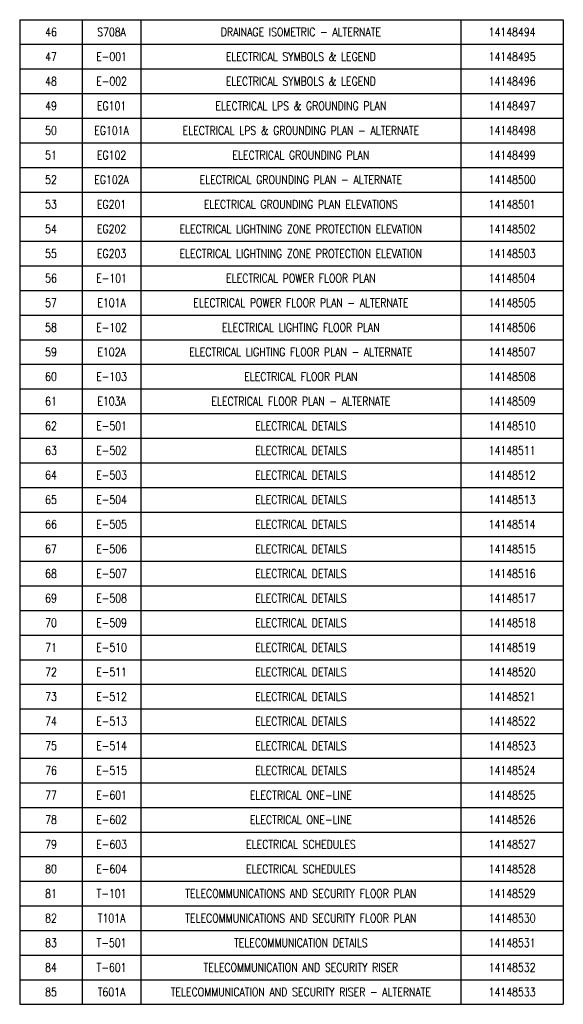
# Model space of a CAD drawing. Header units: inches. Extents: x 16.2 to 24.2, y 4.1 to 18.5.
import ezdxf

# ---------------------------------------------------------------- set-up
doc = ezdxf.new("R2010")
doc.units = ezdxf.units.IN
doc.header["$MEASUREMENT"] = 0
doc.layers.add('G-ANNO-TEXT', color=2, linetype='Continuous', lineweight=25)
doc.styles.add('ROMANS', font='ROMANS.shx', dxfattribs={"width": 0.8})
doc.styles.get("Standard").update_dxf_attribs({"font": 'romans.shx', "width": 0.8})

# ---------------------------------------------------------------- blocks, each defined once
blk = doc.blocks.new('*T10')
at = {"layer": 'G-ANNO-TEXT', "color": 0, "linetype": 'ByBlock', "lineweight": -2, "transparency": 16777216}
for p, q in [((0, 0), (7.952, 0)), ((0, 0), (0, -14.4)), ((0.916, 0), (0.916, -14.4)), ((1.772, 0), (1.772, -14.4)), ((6.455, 0), (6.455, -14.4)), ((7.952, 0), (7.952, -14.4)), ((0, -0.36), (7.952, -0.36)), ((0, -0.72), (7.952, -0.72)), ((0, -1.08), (7.952, -1.08)), ((0, -1.44), (7.952, -1.44)), ((0, -1.8), (7.952, -1.8)), ((0, -2.16), (7.952, -2.16)), ((0, -2.52), (7.952, -2.52)), ((0, -2.88), (7.952, -2.88)), ((0, -3.24), (7.952, -3.24)), ((0, -3.6), (7.952, -3.6)), ((0, -3.96), (7.952, -3.96)), ((0, -4.32), (7.952, -4.32)), ((0, -4.68), (7.952, -4.68)), ((0, -5.04), (7.952, -5.04)), ((0, -5.4), (7.952, -5.4)), ((0, -5.76), (7.952, -5.76)), ((0, -6.12), (7.952, -6.12)), ((0, -6.48), (7.952, -6.48)), ((0, -6.84), (7.952, -6.84)), ((0, -7.2), (7.952, -7.2)), ((0, -7.56), (7.952, -7.56)), ((0, -7.92), (7.952, -7.92)), ((0, -8.28), (7.952, -8.28)), ((0, -8.64), (7.952, -8.64)), ((0, -9), (7.952, -9)), ((0, -9.36), (7.952, -9.36)), ((0, -9.72), (7.952, -9.72)), ((0, -10.08), (7.952, -10.08)), ((0, -10.44), (7.952, -10.44)), ((0, -10.8), (7.952, -10.8)), ((0, -11.16), (7.952, -11.16)), ((0, -11.52), (7.952, -11.52)), ((0, -11.88), (7.952, -11.88)), ((0, -12.24), (7.952, -12.24)), ((0, -12.6), (7.952, -12.6)), ((0, -12.96), (7.952, -12.96)), ((0, -13.32), (7.952, -13.32)), ((0, -13.68), (7.952, -13.68)), ((0, -14.04), (7.952, -14.04)), ((0, -14.4), (7.952, -14.4))]:
    blk.add_line(p, q, dxfattribs=at)
at = {"layer": 'G-ANNO-TEXT', "transparency": 16777216, "char_height": 0.125, "attachment_point": 5, "style": 'ROMANS'}
for s, insert, width in [('46', (0.458, -0.18), 0.7964), ('DRAINAGE ISOMETRIC - ALTERNATE', (4.113, -0.18), 4.5633), ('{\\C0;14148494}', (7.203, -0.18), 1.37706), ('47', (0.458, -0.54), 0.7964), ('ELECTRICAL SYMBOLS & LEGEND', (4.113, -0.54), 4.5633), ('{\\C0;14148495}', (7.203, -0.54), 1.37706), ('48', (0.458, -0.9), 0.7964), ('ELECTRICAL SYMBOLS & LEGEND', (4.113, -0.9), 4.5633), ('{\\C0;14148496', (7.203, -0.9), 1.37706), ('49', (0.458, -1.26), 0.7964), ('ELECTRICAL LPS & GROUNDING PLAN', (4.113, -1.26), 4.5633), ('{\\C0;14148497', (7.203, -1.26), 1.37706), ('50', (0.458, -1.62), 0.7964), ('ELECTRICAL LPS & GROUNDING PLAN - ALTERNATE', (4.113, -1.62), 4.5633), ('{\\C0;14148498', (7.203, -1.62), 1.37706), ('51', (0.458, -1.98), 0.7964), ('EG102', (1.344, -1.98), 0.73511), ('ELECTRICAL GROUNDING PLAN', (4.113, -1.98), 4.5633), ('{\\C0;14148499', (7.203, -1.98), 1.37706), ('52', (0.458, -2.34), 0.7964), ('EG102A', (1.344, -2.34), 0.73511), ('ELECTRICAL GROUNDING PLAN - ALTERNATE', (4.113, -2.34), 4.5633), ('{\\C0;14148500', (7.203, -2.34), 1.37706), ('53', (0.458, -2.7), 0.7964), ('EG201', (1.344, -2.7), 0.73511), ('ELECTRICAL GROUNDING PLAN ELEVATIONS', (4.113, -2.7), 4.5633), ('{\\C0;14148501', (7.203, -2.7), 1.37706), ('54', (0.458, -3.06), 0.7964), ('EG202', (1.344, -3.06), 0.73511), ('ELECTRICAL LIGHTNING ZONE PROTECTION ELEVATION', (4.113, -3.06), 4.5633), ('{\\C0;14148502', (7.203, -3.06), 1.37706), ('55', (0.458, -3.42), 0.7964), ('EG203', (1.344, -3.42), 0.73511), ('ELECTRICAL LIGHTNING ZONE PROTECTION ELEVATION ', (4.113, -3.42), 4.5633), ('{\\C0;14148503', (7.203, -3.42), 1.37706), ('56', (0.458, -3.78), 0.7964), ('E-101', (1.344, -3.78), 0.73511), ('ELECTRICAL POWER FLOOR PLAN', (4.113, -3.78), 4.5633), ('{\\C0;14148504', (7.203, -3.78), 1.37706), ('57', (0.458, -4.14), 0.7964), ('E101A', (1.344, -4.14), 0.73511), ('ELECTRICAL POWER FLOOR PLAN - ALTERNATE', (4.113, -4.14), 4.5633), ('{\\C0;14148505', (7.203, -4.14), 1.37706), ('58', (0.458, -4.5), 0.7964), ('E-102', (1.344, -4.5), 0.73511), ('ELECTRICAL LIGHTING FLOOR PLAN', (4.113, -4.5), 4.5633), ('{\\C0;14148506', (7.203, -4.5), 1.37706), ('59', (0.458, -4.86), 0.7964), ('E102A', (1.344, -4.86), 0.73511), ('ELECTRICAL LIGHTING FLOOR PLAN - ALTERNATE', (4.113, -4.86), 4.5633), ('{\\C0;14148507', (7.203, -4.86), 1.37706), ('60', (0.458, -5.22), 0.7964), ('E-103', (1.344, -5.22), 0.73511), ('ELECTRICAL FLOOR PLAN', (4.113, -5.22), 4.5633), ('{\\C0;14148508', (7.203, -5.22), 1.37706), ('61', (0.458, -5.58), 0.7964), ('E103A', (1.344, -5.58), 0.73511), ('ELECTRICAL FLOOR PLAN - ALTERNATE', (4.113, -5.58), 4.5633), ('{\\C0;14148509', (7.203, -5.58), 1.37706), ('62', (0.458, -5.94), 0.7964), ('E-501', (1.344, -5.94), 0.73511), ('ELECTRICAL DETAILS', (4.113, -5.94), 4.5633), ('{\\C0;14148510', (7.203, -5.94), 1.37706), ('63', (0.458, -6.3), 0.7964), ('E-502', (1.344, -6.3), 0.73511), ('ELECTRICAL DETAILS', (4.113, -6.3), 4.5633), ('{\\C0;14148511', (7.203, -6.3), 1.37706), ('64', (0.458, -6.66), 0.7964), ('E-503', (1.344, -6.66), 0.73511), ('ELECTRICAL DETAILS', (4.113, -6.66), 4.5633), ('{\\C0;14148512', (7.203, -6.66), 1.37706), ('65', (0.458, -7.02), 0.7964), ('E-504', (1.344, -7.02), 0.73511), ('ELECTRICAL DETAILS', (4.113, -7.02), 4.5633), ('{\\C0;14148513', (7.203, -7.02), 1.37706), ('66', (0.458, -7.38), 0.7964), ('E-505', (1.344, -7.38), 0.73511), ('ELECTRICAL DETAILS', (4.113, -7.38), 4.5633), ('{\\C0;14148514', (7.203, -7.38), 1.37706), ('67', (0.458, -7.74), 0.7964), ('E-506', (1.344, -7.74), 0.73511), ('ELECTRICAL DETAILS', (4.113, -7.74), 4.5633), ('{\\C0;14148515', (7.203, -7.74), 1.37706), ('68', (0.458, -8.1), 0.7964), ('E-507', (1.344, -8.1), 0.73511), ('ELECTRICAL DETAILS', (4.113, -8.1), 4.5633), ('{\\C0;14148516', (7.203, -8.1), 1.37706), ('69', (0.458, -8.46), 0.7964), ('E-508', (1.344, -8.46), 0.73511), ('ELECTRICAL DETAILS', (4.113, -8.46), 4.5633), ('{\\C0;14148517', (7.203, -8.46), 1.37706), ('70', (0.458, -8.82), 0.7964), ('E-509', (1.344, -8.82), 0.73511), ('ELECTRICAL DETAILS', (4.113, -8.82), 4.5633), ('{\\C0;14148518', (7.203, -8.82), 1.37706), ('71', (0.458, -9.18), 0.7964), ('E-510', (1.344, -9.18), 0.73511), ('ELECTRICAL DETAILS', (4.113, -9.18), 4.5633), ('{\\C0;14148519', (7.203, -9.18), 1.37706), ('72', (0.458, -9.54), 0.7964), ('E-511', (1.344, -9.54), 0.73511), ('ELECTRICAL DETAILS', (4.113, -9.54), 4.5633), ('{\\C0;14148520', (7.203, -9.54), 1.37706), ('73', (0.458, -9.9), 0.7964), ('E-512', (1.344, -9.9), 0.73511), ('ELECTRICAL DETAILS', (4.113, -9.9), 4.5633), ('{\\C0;14148521', (7.203, -9.9), 1.37706), ('74', (0.458, -10.26), 0.7964), ('E-513', (1.344, -10.26), 0.73511), ('ELECTRICAL DETAILS', (4.113, -10.26), 4.5633), ('{\\C0;14148522', (7.203, -10.26), 1.37706), ('75', (0.458, -10.62), 0.7964), ('E-514', (1.344, -10.62), 0.73511), ('ELECTRICAL DETAILS', (4.113, -10.62), 4.5633), ('{\\C0;14148523', (7.203, -10.62), 1.37706), ('76', (0.458, -10.98), 0.7964), ('E-515', (1.344, -10.98), 0.73511), ('ELECTRICAL DETAILS', (4.113, -10.98), 4.5633), ('{\\C0;14148524', (7.203, -10.98), 1.37706), ('77', (0.458, -11.34), 0.7964), ('E-601', (1.344, -11.34), 0.73511), ('ELECTRICAL ONE-LINE', (4.113, -11.34), 4.5633), ('{\\C0;14148525', (7.203, -11.34), 1.37706), ('78', (0.458, -11.7), 0.7964), ('ELECTRICAL ONE-LINE', (4.113, -11.7), 4.5633), ('{\\C0;14148526', (7.203, -11.7), 1.37706), ('79', (0.458, -12.06), 0.7964), ('E-603', (1.344, -12.06), 0.73511), ('ELECTRICAL SCHEDULES', (4.113, -12.06), 4.5633), ('{\\C0;14148527', (7.203, -12.06), 1.37706), ('80', (0.458, -12.42), 0.7964), ('ELECTRICAL SCHEDULES', (4.113, -12.42), 4.5633), ('{\\C0;14148528', (7.203, -12.42), 1.37706), ('81', (0.458, -12.78), 0.7964), ('T-101', (1.344, -12.78), 0.73511), ('TELECOMMUNICATIONS AND SECURITY FLOOR PLAN', (4.113, -12.78), 4.5633), ('{\\C0;14148529', (7.203, -12.78), 1.37706), ('82', (0.458, -13.14), 0.7964), ('T101A', (1.344, -13.14), 0.73511), ('{\\C0;14148530', (7.203, -13.14), 1.37706), ('83', (0.458, -13.5), 0.7964), ('T-501', (1.344, -13.5), 0.73511), ('TELECOMMUNICATION DETAILS', (4.113, -13.5), 4.5633), ('{\\C0;14148531', (7.203, -13.5), 1.37706), ('84', (0.458, -13.86), 0.7964), ('T-601', (1.344, -13.86), 0.73511), ('TELECOMMUNICATION AND SECURITY RISER', (4.113, -13.86), 4.5633), ('{\\C0;14148532', (7.203, -13.86), 1.37706), ('TELECOMMUNICATION AND SECURITY RISER - ALTERNATE', (4.113, -14.22), 4.5633), ('85', (0.458, -14.22), 0.7964), ('T601A', (1.344, -14.22), 0.73511), ('{\\C0;14148533', (7.203, -14.22), 1.37706)]:
    blk.add_mtext(s, dxfattribs=dict(at, insert=insert, width=width))
at = {"layer": 'G-ANNO-TEXT', "color": 0, "transparency": 16777216, "char_height": 0.125, "attachment_point": 5}
for s, insert, width in [('S708A', (1.344, -0.18), 0.73511), ('TELECOMMUNICATIONS AND SECURITY FLOOR PLAN', (4.113, -13.14), 4.5633)]:
    blk.add_mtext(s, dxfattribs=dict(at, insert=insert, width=width))
at = {"layer": 'G-ANNO-TEXT', "color": 0, "transparency": 16777216, "char_height": 0.125, "width": 0.73511, "attachment_point": 5, "style": 'ROMANS'}
for s, insert in [('E-001', (1.344, -0.54)), ('E-002', (1.344, -0.9)), ('EG101', (1.344, -1.26)), ('EG101A', (1.344, -1.62)), ('E-602', (1.344, -11.7)), ('E-604', (1.344, -12.42))]:
    blk.add_mtext(s, dxfattribs=dict(at, insert=insert))

msp = doc.modelspace()

# ---------------------------------------------------------------- block references
msp.add_blockref('*T10', (16.245, 18.482))

doc.saveas('drawing.dxf')
